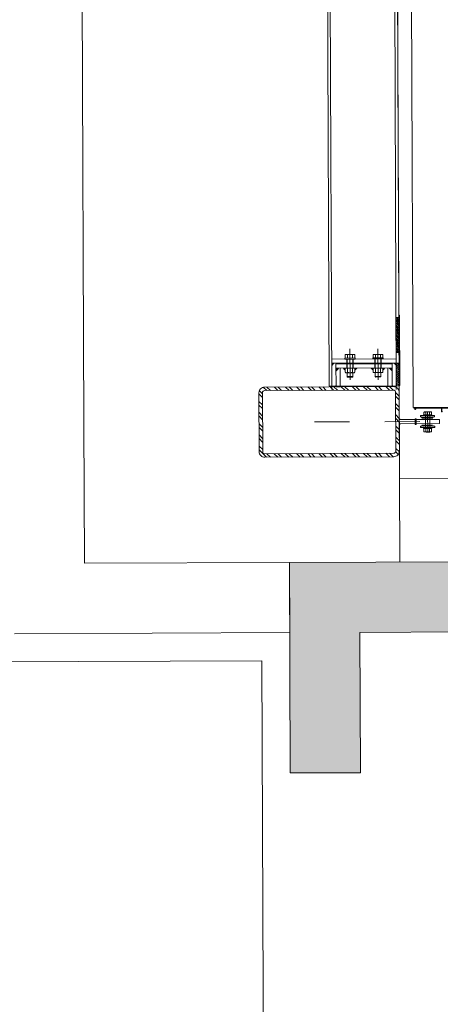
# Model space of a CAD drawing. Header units: millimetres. Extents: x 21148.2 to 21239.2, y 30135 to 30201.8.
# Tile 154 of 189: x 21215.8 to 21217, y 30165 to 30167.8. Entities that reach past the tile are written whole.
import ezdxf

# ---------------------------------------------------------------- set-up
doc = ezdxf.new("R2010")
doc.units = ezdxf.units.MM
doc.linetypes.add('AR-T1E-20-L1$0$BIAL - T1E - LT - 001 - AR - DWG - 0134 & 138$0$EAST PTB LVL-1-FACADE$0$CENTER', pattern=[50.8, 31.75, -6.35, 6.35, -6.35])
for name, color, linetype, lineweight in [('AR-T1E-20-L1$0$BIAL - T1E - LT - 001 - AR - DWG - 0134 & 138$0$EAST COLUMN-PTB LEVEL 1$0$A-COL-PATT', 7, 'Continuous', 13), ('AR-T1E-20-L1$0$BIAL - T1E - LT - 001 - AR - DWG - 0134 & 138$0$EAST COLUMN-PTB LEVEL 1$0$A-COLS', 7, 'Continuous', 13), ('AR-T1E-20-L1$0$BIAL - T1E - LT - 001 - AR - DWG - 0134 & 138$0$EAST PTB LVL 1 - TOILETS$0$BUILDING-PTB LEVEL 1$0$A-WALL', 7, 'Continuous', 13), ('AR-T1E-20-L1$0$BIAL - T1E - LT - 001 - AR - DWG - 0134 & 138$0$EAST PTB LVL 1-BUILDING WALLS$0$A-DETL-PATT', 7, 'Continuous', 13), ('AR-T1E-20-L1$0$BIAL - T1E - LT - 001 - AR - DWG - 0134 & 138$0$EAST PTB LVL 1-BUILDING WALLS$0$A-WALL', 7, 'Continuous', 13), ('AR-T1E-20-L1$0$BIAL - T1E - LT - 001 - AR - DWG - 0134 & 138$0$EAST PTB LVL 1-FLOOR CUT-OUTS$0$A-FLOR', 7, 'Continuous', 13), ('AR-T1E-20-L1$0$BIAL - T1E - LT - 001 - AR - DWG - 0134 & 138$0$EAST PTB LVL-1-FACADE$0$A-DETL-PATT', 7, 'Continuous', 13), ('AR-T1E-20-L1$0$BIAL - T1E - LT - 001 - AR - DWG - 0134 & 138$0$EAST PTB LVL-1-FACADE$0$ALUM_MULLION', 7, 'Continuous', 13), ('AR-T1E-20-L1$0$BIAL - T1E - LT - 001 - AR - DWG - 0134 & 138$0$EAST PTB LVL-1-FACADE$0$ALUM_TRANSOM', 7, 'Continuous', 13), ('AR-T1E-20-L1$0$BIAL - T1E - LT - 001 - AR - DWG - 0134 & 138$0$EAST PTB LVL-1-FACADE$0$Bolt', 7, 'Continuous', 13), ('AR-T1E-20-L1$0$BIAL - T1E - LT - 001 - AR - DWG - 0134 & 138$0$EAST PTB LVL-1-FACADE$0$Centerline', 7, 'AR-T1E-20-L1$0$BIAL - T1E - LT - 001 - AR - DWG - 0134 & 138$0$EAST PTB LVL-1-FACADE$0$CENTER', 13), ('AR-T1E-20-L1$0$BIAL - T1E - LT - 001 - AR - DWG - 0134 & 138$0$EAST PTB LVL-1-FACADE$0$hatch', 7, 'Continuous', 13), ('AR-T1E-20-L1$0$BIAL - T1E - LT - 001 - AR - DWG - 0134 & 138$0$EAST PTB LVL-1-FACADE$0$MISC', 7, 'Continuous', 13), ('AR-T1E-20-L1$0$BIAL - T1E - LT - 001 - AR - DWG - 0134 & 138$0$EAST PTB LVL-1-FACADE$0$STEEL', 7, 'Continuous', 13), ('AR-T1E-20-L1$0$BIAL - T1E - LT - 001 - AR - DWG - 0134 & 138$0$EAST PTB LVL-1-FACADE$0$STEEL_MULLION', 7, 'Continuous', 13), ('AR-T1E-20-L1$0$BIAL - T1E - LT - 001 - AR - DWG - 0134 & 138$0$EAST PTB LVL-1-FACADE$0$STEEL_TRANSOM', 7, 'Continuous', 13)]:
    doc.layers.add(name, color=color, linetype=linetype, lineweight=lineweight)

# ---------------------------------------------------------------- blocks, each defined once
blk = doc.blocks.new('AR-T1E-20-L1$0$BIAL - T1E - LT - 001 - AR - DWG - 0134 & 138$0$EAST PTB LVL-1-FACADE$0$A$C69525F90')
for p, q in [((65, 160), (0, 160)), ((0, 160), (0, 148)), ((53, 148), (0, 148)), ((53, 0), (53, 160)), ((65, 0), (65, 160)), ((0, 12), (0, 0)), ((0, 12), (53, 12)), ((0, 0), (65, 0))]:
    blk.add_line(p, q)
for points in [[(53, 150), (53, 160), (43, 160)], [(53, 10), (53, 0), (43, 0)]]:
    blk.add_solid(points)
blk = doc.blocks.new('AR-T1E-20-L1$0$BIAL - T1E - LT - 001 - AR - DWG - 0134 & 138$0$EAST PTB LVL-1-FACADE$0$A$C14273AC4')
h = blk.add_hatch()
h.set_pattern_fill('ANSI31', color=256, scale=10, style=0)
h.set_pattern_definition([(135, (946.6921, -266.8811), (0.8838835, 0.8838835), [])])
h.paths.add_polyline_path([(576.9, 428.8), (560.9, 428.8), (560.9, 431.8), (576.9, 431.8)])
h = blk.add_hatch()
h.set_pattern_fill('ANSI31', color=256, scale=10, angle=315, style=0)
h.set_pattern_definition([(9e-15, (191.0678, -266.8811), (3e-16, 1.25), [])])
h.paths.add_polyline_path([(559.9, 411.8), (555.9, 411.8), (556.9, 410.8), (555.9, 409.8), (556.9, 408.8), (555.9, 407.8), (556.9, 406.8), (555.9, 405.8), (556.9, 404.8), (555.9, 403.8), (555.9, 403.8), (559.9, 403.8)])
h.paths.add_polyline_path([(559.9, 403.8), (555.9, 403.8), (556.9, 402.8), (559.9, 402.8)])
h.paths.add_polyline_path([(559.9, 402.8), (556.9, 402.8), (555.9, 401.8), (556.9, 400.8), (555.9, 399.8), (556.9, 398.8), (555.9, 397.8), (556.9, 396.8), (559.9, 396.8)])
h.paths.add_polyline_path([(559.9, 396.8), (556.9, 396.8), (555.9, 395.8), (556.9, 394.8), (555.9, 393.8), (556.9, 392.8), (555.9, 391.8), (556.9, 390.8), (559.9, 390.8)])
h.paths.add_polyline_path([(559.9, 390.8), (556.9, 390.8), (555.9, 389.8), (559.9, 389.8)])
h.paths.add_polyline_path([(559.9, 389.8), (555.9, 389.8), (555.9, 389.8), (556.9, 388.8), (555.9, 387.8), (556.9, 386.8), (555.9, 385.8), (556.9, 384.8), (555.9, 383.8), (556.9, 382.8), (555.9, 381.8), (559.9, 381.8)])
h = blk.add_hatch()
h.set_pattern_fill('ANSI31', color=256, scale=10, angle=315, style=0)
h.set_pattern_definition([(180, (946.6921, -266.8811), (-3e-16, 1.25), [])])
h.paths.add_polyline_path([(577.9, 411.8), (581.9, 411.8), (580.9, 410.8), (581.9, 409.8), (580.9, 408.8), (581.9, 407.8), (580.9, 406.8), (581.9, 405.8), (580.9, 404.8), (581.9, 403.8), (581.9, 403.8), (577.9, 403.8)])
h.paths.add_polyline_path([(577.9, 403.8), (581.9, 403.8), (580.9, 402.8), (577.9, 402.8)])
h.paths.add_polyline_path([(577.9, 402.8), (580.9, 402.8), (581.9, 401.8), (580.9, 400.8), (581.9, 399.8), (580.9, 398.8), (581.9, 397.8), (580.9, 396.8), (577.9, 396.8)])
h.paths.add_polyline_path([(577.9, 396.8), (580.9, 396.8), (581.9, 395.8), (580.9, 394.8), (581.9, 393.8), (580.9, 392.8), (581.9, 391.8), (580.9, 390.8), (577.9, 390.8)])
h.paths.add_polyline_path([(577.9, 390.8), (580.9, 390.8), (581.9, 389.8), (577.9, 389.8)])
h.paths.add_polyline_path([(577.9, 389.8), (581.9, 389.8), (581.9, 389.8), (580.9, 388.8), (581.9, 387.8), (580.9, 386.8), (581.9, 385.8), (580.9, 384.8), (581.9, 383.8), (580.9, 382.8), (581.9, 381.8), (577.9, 381.8)])
at = {"layer": 'AR-T1E-20-L1$0$BIAL - T1E - LT - 001 - AR - DWG - 0134 & 138$0$EAST PTB LVL-1-FACADE$0$hatch'}
h = blk.add_hatch(dxfattribs=at)
h.set_pattern_fill('ANSI32', color=256, scale=60, style=0)
h.set_pattern_definition([(45, (14301.23, 2559.97), (-15.909903, 15.909903), []), (45, (14311.836, 2559.97), (-15.909903, 15.909903), [])])
edge = h.paths.add_edge_path(flags=16)
edge.add_line((478.9, 860.8), (478.9, 492.8))
edge.add_arc((484.9, 492.8), 6, 180, 270)
edge.add_line((484.9, 486.8), (652.9, 486.8))
edge.add_arc((652.9, 492.8), 6, 270, 360)
edge.add_line((658.9, 492.8), (658.9, 860.8))
edge.add_arc((652.9, 860.8), 6, 0, 90)
edge.add_line((652.9, 866.8), (484.9, 866.8))
edge.add_arc((484.9, 860.8), 6, 90, 180)
edge = h.paths.add_edge_path()
edge.add_line((468.9, 860.8), (468.9, 492.8))
edge.add_arc((484.9, 492.8), 16, 180, 270)
edge.add_line((484.9, 476.8), (652.9, 476.8))
edge.add_arc((652.9, 492.8), 16, 270, 360)
edge.add_line((668.9, 492.8), (668.9, 860.8))
edge.add_arc((652.9, 860.8), 16, 0, 90)
edge.add_line((652.9, 876.8), (484.9, 876.8))
edge.add_arc((484.9, 860.8), 16, 90, 180)
at = {"layer": 'AR-T1E-20-L1$0$BIAL - T1E - LT - 001 - AR - DWG - 0134 & 138$0$EAST PTB LVL-1-FACADE$0$STEEL_MULLION'}
h = blk.add_hatch(dxfattribs=at)
h.set_pattern_fill('ANSI31', color=256, scale=30, style=0)
h.set_pattern_definition([(45, (181.0678, -266.881), (-2.65165, 2.65165), [])])
h.paths.add_polyline_path([(735.9, 484.8), (671.9, 484.8), (671.9, 476.8), (735.9, 476.8)])
h.paths.add_polyline_path([(865.9, 484.8), (765.9, 484.8), (765.9, 476.8), (865.9, 476.8)])
for p, q in [((735.9, 662.8), (729.9, 668.8)), ((735.9, 490.8), (729.9, 484.8)), ((559.9, 411.8), (555.9, 411.8)), ((577.9, 411.8), (581.9, 411.8)), ((577.9, 381.8), (581.9, 381.8))]:
    blk.add_line(p, q)
blk.add_lwpolyline([(671.9, 475.8), (871.9, 475.8), (871.9, 474.8), (671.9, 474.8)], close=True)
for points in [[(668.9, 656.8), (674.9, 656.8), (668.9, 662.8)], [(668.9, 496.8), (668.8, 490.8), (674.9, 496.8)]]:
    blk.add_solid(points)
at = {"layer": 'AR-T1E-20-L1$0$BIAL - T1E - LT - 001 - AR - DWG - 0134 & 138$0$EAST PTB LVL-1-FACADE$0$ALUM_MULLION'}
for points in [[(551.9, 415.8), (555.9, 415.8), (555.9, 413.8), (556.9, 412.8), (555.9, 411.8), (556.9, 410.8), (555.9, 409.8), (556.9, 408.8), (555.9, 407.8), (556.9, 406.8), (555.9, 405.8), (556.9, 404.8), (555.9, 403.8), (556.9, 402.8), (555.9, 401.8), (556.9, 400.8), (555.9, 399.8), (556.9, 398.8), (555.9, 397.8), (556.9, 396.8), (555.9, 395.8), (556.9, 394.8), (555.9, 393.8), (556.9, 392.8), (555.9, 391.8), (556.9, 390.8), (555.9, 389.8), (556.9, 388.8), (555.9, 387.8), (556.9, 386.8), (555.9, 385.8), (556.9, 384.8), (555.9, 383.8), (556.9, 382.8), (555.9, 381.8), (556.9, 380.8), (555.9, 379.8), (556.9, 378.8), (555.9, 377.8), (555.9, 375.8), (551.9, 375.8)], [(585.9, 415.8), (581.9, 415.8), (581.9, 413.8), (580.9, 412.8), (581.9, 411.8), (580.9, 410.8), (581.9, 409.8), (580.9, 408.8), (581.9, 407.8), (580.9, 406.8), (581.9, 405.8), (580.9, 404.8), (581.9, 403.8), (580.9, 402.8), (581.9, 401.8), (580.9, 400.8), (581.9, 399.8), (580.9, 398.8), (581.9, 397.8), (580.9, 396.8), (581.9, 395.8), (580.9, 394.8), (581.9, 393.8), (580.9, 392.8), (581.9, 391.8), (580.9, 390.8), (581.9, 389.8), (580.9, 388.8), (581.9, 387.8), (580.9, 386.8), (581.9, 385.8), (580.9, 384.8), (581.9, 383.8), (580.9, 382.8), (581.9, 381.8), (580.9, 380.8), (581.9, 379.8), (580.9, 378.8), (581.9, 377.8), (581.9, 375.8), (585.9, 375.8)]]:
    blk.add_lwpolyline(points, close=True, dxfattribs=at)
at = {"layer": 'AR-T1E-20-L1$0$BIAL - T1E - LT - 001 - AR - DWG - 0134 & 138$0$EAST PTB LVL-1-FACADE$0$ALUM_TRANSOM'}
blk.add_lwpolyline([(606.6, 429.3, -0.414214), (607.1, 428.8), (607.1, 356.8, -0.414214), (606.8, 356.5), (596.7, 356.5, 0.414214), (596.4, 356.2), (596.4, 355.3, 0.267949), (596.5, 355), (597.6, 354.4, 0.414214), (598.3, 354.5), (598.6, 355, -0.267949), (599, 355.3), (606.8, 355.3, -0.414214), (607.1, 355), (607.1, 334.8), (608.9, 334.8), (608.9, 434.8), (607.3, 434.8), (606.7, 431.5, -0.86287), (604.8, 431.8, 1), (603.3, 431.8, 0.414214), (605.8, 429.3)], format="xyb", close=True, dxfattribs=at)
at = {"layer": 'AR-T1E-20-L1$0$BIAL - T1E - LT - 001 - AR - DWG - 0134 & 138$0$EAST PTB LVL-1-FACADE$0$Bolt'}
for p, q in [((696.4, 623.5), (697.6, 624.8)), ((696.4, 610), (696.4, 623.5)), ((708.9, 624.8), (697.6, 624.8)), ((697.9, 608.8), (697.9, 624.8)), ((708.9, 629.4), (710.1, 630.7)), ((708.9, 604.2), (708.9, 629.4)), ((710.1, 630.7), (720.6, 630.7)), ((710.1, 623.7), (720.6, 623.7)), ((715.9, 630.7), (720.8, 635.5)), ((717.3, 630.7), (721.2, 634.6)), ((718.7, 630.7), (721.6, 633.5)), ((720.1, 630.7), (721.9, 632.4)), ((721.9, 629.4), (720.6, 630.7)), ((721.1, 630.2), (721.9, 631)), ((721.9, 604.2), (721.9, 629.4)), ((747.9, 625.8), (721.9, 625.8)), ((747.9, 624.8), (721.9, 624.8)), ((759.6, 630.7), (750.9, 630.7)), ((759.6, 623.7), (750.9, 623.7)), ((760.9, 629.4), (759.6, 630.7)), ((760.9, 604.2), (760.9, 629.4)), ((777.1, 616.8), (688.4, 616.8)), ((697.6, 608.8), (696.4, 610)), ((708.9, 608.8), (697.6, 608.8)), ((708.9, 604.2), (710.1, 602.9)), ((710.1, 609.9), (720.6, 609.9)), ((710.1, 602.9), (720.6, 602.9)), ((715.9, 602.9), (721.9, 596.9)), ((717.3, 602.9), (721.9, 598.4)), ((718.7, 602.9), (721.9, 599.8)), ((720.1, 602.9), (721.9, 601.2)), ((721.9, 604.2), (720.6, 602.9)), ((721.1, 603.4), (721.9, 602.6)), ((747.9, 608.8), (721.9, 608.8)), ((747.9, 607.8), (721.9, 607.8)), ((759.6, 609.9), (750.9, 609.9)), ((759.6, 602.9), (750.9, 602.9)), ((760.9, 604.2), (759.6, 602.9)), ((777.1, 536.8), (688.4, 536.8)), ((697.6, 544.8), (696.4, 543.5)), ((696.4, 543.5), (696.4, 530)), ((708.9, 544.8), (697.6, 544.8)), ((697.9, 544.8), (697.9, 528.8)), ((708.9, 549.4), (710.1, 550.7)), ((708.9, 549.4), (708.9, 524.2)), ((710.1, 550.7), (720.6, 550.7)), ((710.1, 543.7), (720.6, 543.7)), ((715.9, 550.7), (721.9, 556.7)), ((717.3, 550.7), (721.9, 555.2)), ((718.7, 550.7), (721.9, 553.8)), ((720.1, 550.7), (721.9, 552.4)), ((721.9, 549.4), (720.6, 550.7)), ((721.1, 550.2), (721.9, 551)), ((721.9, 549.4), (721.9, 524.2)), ((747.9, 545.8), (721.9, 545.8)), ((747.9, 544.8), (721.9, 544.8)), ((759.6, 550.7), (750.9, 550.7)), ((759.6, 543.7), (750.9, 543.7)), ((760.9, 549.4), (759.6, 550.7)), ((760.9, 549.4), (760.9, 524.2)), ((696.4, 530), (697.6, 528.8)), ((708.9, 528.8), (697.6, 528.8)), ((708.9, 524.2), (710.1, 522.9)), ((710.1, 529.9), (720.6, 529.9)), ((710.1, 522.9), (720.6, 522.9)), ((715.9, 522.9), (720.8, 518.1)), ((717.3, 522.9), (721.2, 519)), ((718.7, 522.9), (721.6, 520)), ((720.1, 522.9), (721.9, 521.2)), ((721.9, 524.2), (720.6, 522.9)), ((721.1, 523.4), (721.9, 522.6)), ((747.9, 528.8), (721.9, 528.8)), ((747.9, 527.8), (721.9, 527.8)), ((759.6, 529.9), (750.9, 529.9)), ((759.6, 522.9), (750.9, 522.9)), ((760.9, 524.2), (759.6, 522.9)), ((539.6, 401.8), (538.4, 400.5)), ((538.4, 391), (538.4, 400.5)), ((540.6, 406.8), (539.4, 405.5)), ((539.4, 405.5), (539.4, 386.1)), ((539.4, 401.8), (539.6, 401.8)), ((540.6, 406.8), (548.1, 406.8)), ((540.6, 401.3), (548.1, 401.3)), ((548.1, 406.8), (549.4, 405.5)), ((549.4, 405.5), (549.4, 386.1)), ((585.9, 401.8), (551.9, 401.8)), ((595.1, 406.8), (588.4, 406.8)), ((595.1, 401.3), (588.4, 401.3)), ((595.1, 406.8), (596.4, 405.5)), ((596.4, 405.5), (596.4, 386.1)), ((538.4, 391), (539.6, 389.8)), ((539.4, 389.8), (539.6, 389.8)), ((540.6, 384.8), (539.4, 386.1)), ((540.6, 390.3), (548.1, 390.3)), ((540.6, 384.8), (548.1, 384.8)), ((548.1, 384.8), (549.4, 386.1)), ((585.9, 389.8), (551.9, 389.8)), ((595.1, 390.3), (588.4, 390.3)), ((595.1, 384.8), (588.4, 384.8)), ((595.1, 384.8), (596.4, 386.1))]:
    blk.add_line(p, q, dxfattribs=at)
at = {"layer": 'AR-T1E-20-L1$0$BIAL - T1E - LT - 001 - AR - DWG - 0134 & 138$0$EAST PTB LVL-1-FACADE$0$Bolt', "ltscale": 2}
blk.add_line((596.9, 395.8), (537.2, 395.8), dxfattribs=at)
at = {"layer": 'AR-T1E-20-L1$0$BIAL - T1E - LT - 001 - AR - DWG - 0134 & 138$0$EAST PTB LVL-1-FACADE$0$Bolt'}
for points in [[(750.9, 631.8), (747.9, 631.8), (747.9, 601.8), (750.9, 601.8)], [(750.9, 521.8), (747.9, 521.8), (747.9, 551.8), (750.9, 551.8)], [(549.4, 407.8), (551.9, 407.8), (551.9, 383.8), (549.4, 383.8)], [(588.4, 407.8), (585.9, 407.8), (585.9, 383.8), (588.4, 383.8)]]:
    blk.add_lwpolyline(points, close=True, dxfattribs=at)
for centre, radius, start, end in [((714.3, 627.2), 5.42, 140.3167, 219.6833), ((728.7, 616.8), 19.8, 159.5452, 200.4548), ((716.5, 627.2), 5.42, 320.3167, 39.6833), ((702.1, 616.8), 19.8, 339.5452, 20.4548), ((755.5, 627.2), 5.42, 320.3167, 39.6833), ((741.1, 616.8), 19.8, 339.5452, 20.4548), ((714.3, 606.4), 5.42, 140.3167, 219.6833), ((716.5, 606.4), 5.42, 320.3167, 39.6833), ((755.5, 606.4), 5.42, 320.3167, 39.6833), ((714.3, 547.2), 5.42, 140.3167, 219.6833), ((728.7, 536.8), 19.8, 159.5452, 200.4548), ((716.5, 547.2), 5.42, 320.3167, 39.6833), ((702.1, 536.8), 19.8, 339.5452, 20.4548), ((755.5, 547.2), 5.42, 320.3167, 39.6833), ((741.1, 536.8), 19.8, 339.5452, 20.4548), ((714.3, 526.4), 5.42, 140.3167, 219.6833), ((716.5, 526.4), 5.42, 320.3167, 39.6833), ((755.5, 526.4), 5.42, 320.3167, 39.6833), ((543, 404), 3.63, 130.9927, 229.0073), ((552, 395.8), 12.7, 154.323, 205.677), ((545.7, 404), 3.63, 310.9927, 49.0073), ((536.7, 395.8), 12.7, 334.323, 25.677), ((592.7, 404), 3.63, 310.9927, 49.0073), ((583.7, 395.8), 12.7, 334.323, 25.677), ((543, 387.6), 3.63, 130.9927, 229.0073), ((545.7, 387.6), 3.63, 310.9927, 49.0073), ((592.7, 387.6), 3.63, 310.9927, 49.0073)]:
    blk.add_arc(centre, radius, start, end, dxfattribs=at)
at = {"layer": 'AR-T1E-20-L1$0$BIAL - T1E - LT - 001 - AR - DWG - 0134 & 138$0$EAST PTB LVL-1-FACADE$0$Centerline'}
blk.add_line((568.9, 218.3), (568.9, 747.5), dxfattribs=at)
at = {"layer": 'AR-T1E-20-L1$0$BIAL - T1E - LT - 001 - AR - DWG - 0134 & 138$0$EAST PTB LVL-1-FACADE$0$hatch'}
blk.add_line((608.9, 436.8), (2568.9, 436.8), dxfattribs=at)
blk.add_lwpolyline([(2568.9, 476.8), (670.9, 476.8), (670.9, 676.8), (2568.9, 676.8)], dxfattribs=at)
at = {"layer": 'AR-T1E-20-L1$0$BIAL - T1E - LT - 001 - AR - DWG - 0134 & 138$0$EAST PTB LVL-1-FACADE$0$STEEL'}
for points in [[(468.9, 860.8), (468.9, 492.8, 0.414214), (484.9, 476.8), (652.9, 476.8, 0.414214), (668.9, 492.8), (668.9, 860.8, 0.414214), (652.9, 876.8), (484.9, 876.8, 0.414214)], [(478.9, 860.8), (478.9, 492.8, 0.414214), (484.9, 486.8), (652.9, 486.8, 0.414214), (658.9, 492.8), (658.9, 860.8, 0.414214), (652.9, 866.8), (484.9, 866.8, 0.414214)]]:
    blk.add_lwpolyline(points, format="xyb", close=True, dxfattribs=at)
at = {"layer": 'AR-T1E-20-L1$0$BIAL - T1E - LT - 001 - AR - DWG - 0134 & 138$0$EAST PTB LVL-1-FACADE$0$STEEL_MULLION'}
for p, q in [((660.9, 668.8), (2568.9, 668.8)), ((660.9, 484.8), (2568.9, 484.8)), ((735.9, 484.8), (735.9, 476.8)), ((765.9, 484.8), (765.9, 476.8)), ((865.9, 484.8), (865.9, 476.8)), ((562.9, 361.8), (562.9, 476.8)), ((574.9, 361.8), (574.9, 476.8)), ((574.9, 431.8), (562.9, 431.8)), ((574.9, 431.8), (562.9, 431.8)), ((562.9, 361.8), (574.9, 361.8))]:
    blk.add_line(p, q, dxfattribs=at)
blk.add_lwpolyline([(735.9, 668.8), (747.9, 668.8), (747.9, 484.8), (735.9, 484.8)], close=True, dxfattribs=at)
at = {"layer": 'AR-T1E-20-L1$0$BIAL - T1E - LT - 001 - AR - DWG - 0134 & 138$0$EAST PTB LVL-1-FACADE$0$STEEL_TRANSOM'}
blk.add_lwpolyline([(576.9, 428.8), (560.9, 428.8), (560.9, 431.8), (576.9, 431.8), (576.9, 428.8)], dxfattribs=at)
for points in [[(562.9, 476.8), (557.9, 476.8), (562.9, 471.8)], [(574.9, 476.8), (579.9, 476.8), (574.9, 471.8)]]:
    blk.add_solid(points, dxfattribs=at)
blk.add_blockref('AR-T1E-20-L1$0$BIAL - T1E - LT - 001 - AR - DWG - 0134 & 138$0$EAST PTB LVL-1-FACADE$0$A$C69525F90', (668.9, 496.8))

msp = doc.modelspace()

# ---------------------------------------------------------------- hatches: boundary and pattern name
at = {"layer": 'AR-T1E-20-L1$0$BIAL - T1E - LT - 001 - AR - DWG - 0134 & 138$0$EAST COLUMN-PTB LEVEL 1$0$A-COL-PATT'}
h = msp.add_hatch(color=256, dxfattribs=at)
h.paths.add_polyline_path([(21216.8466, 30159.1229), (21216.6466, 30159.1221), (21216.651, 30158.0221), (21216.851, 30158.0229), (21216.8492, 30158.4729), (21217.3992, 30158.4751), (21217.3984, 30158.6751), (21216.8484, 30158.6729)])
h.paths.add_polyline_path([(21221.5875, 30158.0419), (21221.7875, 30158.0427), (21221.7831, 30159.1427), (21221.5831, 30159.1419), (21221.5849, 30158.6919), (21221.0349, 30158.6897), (21221.0357, 30158.4897), (21221.5857, 30158.4919)])
h.paths.add_polyline_path([(21217.2179, 30166.293), (21216.6179, 30166.2906), (21216.6203, 30165.6906), (21216.8203, 30165.6914), (21216.8187, 30166.0914), (21217.2187, 30166.093)])
h.paths.add_polyline_path([(21216.8604, 30155.6915), (21216.6604, 30155.6907), (21216.6628, 30155.0907), (21217.2628, 30155.0931), (21217.262, 30155.2931), (21216.862, 30155.2915)])
h.paths.add_polyline_path([(21221.5567, 30165.7122), (21221.7567, 30165.713), (21221.7543, 30166.3112), (21221.1556, 30166.3088), (21221.1564, 30166.1088), (21221.5551, 30166.1104)])
h.paths.add_polyline_path([(21221.1993, 30155.1089), (21221.7993, 30155.1113), (21221.7969, 30155.7113), (21221.5969, 30155.7105), (21221.5985, 30155.3105), (21221.1985, 30155.3089)])

# ---------------------------------------------------------------- linework, layer by layer
at = {"layer": 'AR-T1E-20-L1$0$BIAL - T1E - LT - 001 - AR - DWG - 0134 & 138$0$EAST COLUMN-PTB LEVEL 1$0$A-COLS'}
for p, q in [((21217.2179, 30166.293), (21216.6179, 30166.2906)), ((21216.6179, 30166.2906), (21216.6203, 30165.6906)), ((21216.8187, 30166.0914), (21217.2187, 30166.093)), ((21216.8203, 30165.6914), (21216.8187, 30166.0914)), ((21216.6203, 30165.6906), (21216.8203, 30165.6914))]:
    msp.add_line(p, q, dxfattribs=at)
at = {"layer": 'AR-T1E-20-L1$0$BIAL - T1E - LT - 001 - AR - DWG - 0134 & 138$0$EAST PTB LVL 1 - TOILETS$0$BUILDING-PTB LEVEL 1$0$A-WALL'}
msp.add_line((21216.0313, 30166.6883), (21216.0008, 30174.2882), dxfattribs=at)
at = {"layer": 'AR-T1E-20-L1$0$BIAL - T1E - LT - 001 - AR - DWG - 0134 & 138$0$EAST PTB LVL 1-BUILDING WALLS$0$A-DETL-PATT'}
for points in [[(21215.7517, 30166.5871), (21215.754, 30166.0071), (21216.539, 30166.0103)], [(21216.539, 30166.0103), (21216.5598, 30160.8221)]]:
    msp.add_lwpolyline(points, dxfattribs=at)
at = {"layer": 'AR-T1E-20-L1$0$BIAL - T1E - LT - 001 - AR - DWG - 0134 & 138$0$EAST PTB LVL 1-BUILDING WALLS$0$A-WALL'}
for p, q in [((21216.0313, 30166.6883), (21216.0329, 30166.2883)), ((21216.6179, 30166.2906), (21216.0329, 30166.2883)), ((21216.6187, 30166.0906), (21216.6179, 30166.2906)), ((21215.8337, 30166.0875), (21216.6187, 30166.0906)), ((21216.6203, 30165.6906), (21216.8203, 30165.6914))]:
    msp.add_line(p, q, dxfattribs=at)
at = {"layer": 'AR-T1E-20-L1$0$BIAL - T1E - LT - 001 - AR - DWG - 0134 & 138$0$EAST PTB LVL 1-FLOOR CUT-OUTS$0$A-FLOR'}
msp.add_lwpolyline([(21239.1857, 30174.3812), (21216.9008, 30174.2918), (21216.9329, 30166.2919), (21216.9329, 30166.2919), (21216.9329, 30166.2919)], dxfattribs=at)
at = {"layer": 'AR-T1E-20-L1$0$BIAL - T1E - LT - 001 - AR - DWG - 0134 & 138$0$EAST PTB LVL-1-FACADE$0$A-DETL-PATT'}
msp.add_line((21221.7534, 30166.5482), (21216.9323, 30166.5289), dxfattribs=at)

# ---------------------------------------------------------------- block references
at = {"layer": 'AR-T1E-20-L1$0$BIAL - T1E - LT - 001 - AR - DWG - 0134 & 138$0$EAST PTB LVL-1-FACADE$0$MISC', "xscale": 0.001, "yscale": 0.001, "zscale": 0.001, "rotation": 90.2299050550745}
msp.add_blockref('AR-T1E-20-L1$0$BIAL - T1E - LT - 001 - AR - DWG - 0134 & 138$0$EAST PTB LVL-1-FACADE$0$A$C14273AC4', (21217.4103, 30166.1249), dxfattribs=at)

doc.saveas('drawing.dxf')
